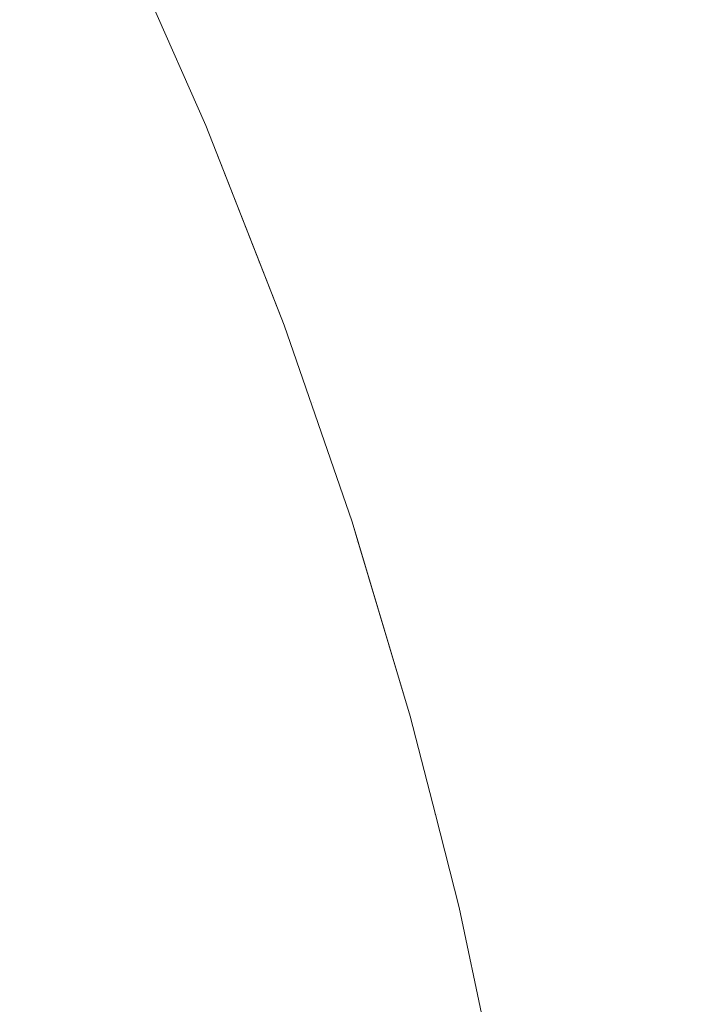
# Model space of a CAD drawing. Header units: centimetres. Extents: x -44.1 to 45.2, y 4.2 to 6.
# Tile 197 of 256: x -14.10959 to -14.10056, y 5.91262 to 5.9256. Entities that reach past the tile are written whole.
import ezdxf

# ---------------------------------------------------------------- set-up
doc = ezdxf.new("R2010")
doc.units = ezdxf.units.CM
doc.header["$LTSCALE"] = 2.54
doc.layers.add('Lucido design-1', color=7, linetype='Continuous')

# ---------------------------------------------------------------- blocks, each defined once
blk = doc.blocks.new('Gruppo-4-1')
at = {"color": 7, "linetype": 'Continuous', "lineweight": 9}
for points, invisible_edges in [([(-14.108321, 5.926887, -2312.82217), (-14.10714, 5.924209, -2312.82217), (-14.10714, 5.924209, -2313.02217), (-14.108006, 5.926173, -2313.02217)], 10), ([(-14.10715, 5.924285, -2312.820561), (-14.10714, 5.924209, -2312.82217), (-14.108321, 5.926887, -2312.82217), (-14.107974, 5.926178, -2312.820553)], 13), ([(-14.10735, 5.924259, -2313.026855), (-14.107488, 5.924238, -2313.028414), (-14.10831, 5.926127, -2313.028414), (-14.108172, 5.926149, -2313.026855)], 15), ([(-14.108172, 5.926149, -2313.026855), (-14.108074, 5.926165, -2313.025294), (-14.107251, 5.924273, -2313.025294), (-14.10735, 5.924259, -2313.026855)], 15), ([(-14.107191, 5.924282, -2313.023732), (-14.107251, 5.924273, -2313.025294), (-14.108074, 5.926165, -2313.025294), (-14.108015, 5.926174, -2313.023732)], 15), ([(-14.108015, 5.926174, -2313.023732), (-14.108006, 5.926173, -2313.02217), (-14.10714, 5.924209, -2313.02217), (-14.107191, 5.924282, -2313.023732)], 13), ([(-14.107974, 5.926178, -2312.820553), (-14.10791, 5.926178, -2312.818938), (-14.107087, 5.924285, -2312.818953), (-14.10715, 5.924285, -2312.820561)], 15), ([(-14.106982, 5.924285, -2312.817346), (-14.107087, 5.924285, -2312.818953), (-14.10791, 5.926178, -2312.818938), (-14.107805, 5.926178, -2312.817323)], 15), ([(-14.107805, 5.926178, -2312.817323), (-14.107657, 5.926178, -2312.81571), (-14.106835, 5.924285, -2312.815741), (-14.106982, 5.924285, -2312.817346)], 15), ([(-14.106645, 5.924285, -2312.814138), (-14.106835, 5.924285, -2312.815741), (-14.107657, 5.926178, -2312.81571), (-14.107467, 5.926178, -2312.814099)], 15), ([(-14.107467, 5.926178, -2312.814099), (-14.107235, 5.926178, -2312.812492), (-14.106415, 5.924285, -2312.812538), (-14.106645, 5.924285, -2312.814138)], 15), ([(-14.106142, 5.924285, -2312.810941), (-14.106415, 5.924285, -2312.812538), (-14.107235, 5.926178, -2312.812492), (-14.106961, 5.926178, -2312.810887)], 15), ([(-14.106961, 5.926178, -2312.810887), (-14.106646, 5.926178, -2312.809287), (-14.105829, 5.924285, -2312.809349), (-14.106142, 5.924285, -2312.810941)], 15), ([(-14.105474, 5.924285, -2312.807761), (-14.105829, 5.924285, -2312.809349), (-14.106646, 5.926178, -2312.809287), (-14.106289, 5.926178, -2312.807692)], 15), ([(-14.106289, 5.926178, -2312.807692), (-14.105892, 5.926178, -2312.806102), (-14.105078, 5.924285, -2312.806178), (-14.105474, 5.924285, -2312.807761)], 15), ([(-14.104642, 5.924285, -2312.804601), (-14.105078, 5.924285, -2312.806178), (-14.105892, 5.926178, -2312.806102), (-14.105453, 5.926178, -2312.804518)], 15), ([(-14.105453, 5.926178, -2312.804518), (-14.104974, 5.926178, -2312.80294), (-14.104165, 5.924285, -2312.803031), (-14.104642, 5.924285, -2312.804601)], 15), ([(-14.103648, 5.924285, -2312.801467), (-14.104165, 5.924285, -2312.803031), (-14.104974, 5.926178, -2312.80294), (-14.104455, 5.926178, -2312.801369)], 15), ([(-14.104455, 5.926178, -2312.801369), (-14.103897, 5.926178, -2312.799805), (-14.103092, 5.924285, -2312.799911), (-14.103648, 5.924285, -2312.801467)], 15), ([(-14.102497, 5.924285, -2312.798363), (-14.103092, 5.924285, -2312.799911), (-14.103897, 5.926178, -2312.799805), (-14.103298, 5.926178, -2312.798249)], 15), ([(-14.103298, 5.926178, -2312.798249), (-14.102661, 5.926178, -2312.796702), (-14.101863, 5.924285, -2312.796823), (-14.102497, 5.924285, -2312.798363)], 15), ([(-14.10119, 5.924285, -2312.795292), (-14.101863, 5.924285, -2312.796823), (-14.102661, 5.926178, -2312.796702), (-14.101986, 5.926178, -2312.795164)], 15), ([(-14.101986, 5.926178, -2312.795164), (-14.101272, 5.926178, -2312.793635), (-14.10048, 5.924285, -2312.793771), (-14.10119, 5.924285, -2312.795292)], 15), ([(-14.099733, 5.924285, -2312.792259), (-14.10048, 5.924285, -2312.793771), (-14.101272, 5.926178, -2312.793635), (-14.100521, 5.926178, -2312.792117)], 15), ([(-14.108141, 5.924141, -2313.033075), (-14.108436, 5.924097, -2313.034621), (-14.109254, 5.925975, -2313.034621), (-14.108959, 5.926022, -2313.033075)], 15), ([(-14.108959, 5.926022, -2313.033075), (-14.108704, 5.926063, -2313.031524), (-14.107884, 5.924179, -2313.031524), (-14.108141, 5.924141, -2313.033075)], 15), ([(-14.107667, 5.924211, -2313.029971), (-14.107884, 5.924179, -2313.031524), (-14.108704, 5.926063, -2313.031524), (-14.108488, 5.926098, -2313.029971)], 15), ([(-14.108488, 5.926098, -2313.029971), (-14.10831, 5.926127, -2313.028414), (-14.107488, 5.924238, -2313.028414), (-14.107667, 5.924211, -2313.029971)], 15), ([(45.040209, 5.92428, -2312.325164), (45.040209, 5.925971, -2312.325577), (-43.924707, 5.925971, -2312.325577), (-43.924707, 5.92428, -2312.325164)], 10), ([(-14.108771, 5.924047, -2313.036163), (-14.109144, 5.923992, -2313.0377), (-14.109957, 5.925861, -2313.0377), (-14.109586, 5.925921, -2313.036163)], 15), ([(-14.109586, 5.925921, -2313.036163), (-14.109254, 5.925975, -2313.034621), (-14.108436, 5.924097, -2313.034621), (-14.108771, 5.924047, -2313.036163)], 15), ([(-14.109555, 5.92393, -2313.039231), (-14.110004, 5.923864, -2313.040757), (-14.110813, 5.925723, -2313.040757), (-14.110366, 5.925795, -2313.039231)], 15), ([(-14.110366, 5.925795, -2313.039231), (-14.109957, 5.925861, -2313.0377), (-14.109144, 5.923992, -2313.0377), (-14.109555, 5.92393, -2313.039231)], 15), ([(-43.924707, 5.92428, -2312.325164), (-43.924707, 5.921733, -2312.32454), (45.040209, 5.921733, -2312.32454), (45.040209, 5.92428, -2312.325164)], 10), ([(-14.106918, 5.922344, -2313.029971), (-14.107137, 5.922314, -2313.031524), (-14.107884, 5.924179, -2313.031524), (-14.107667, 5.924211, -2313.029971)], 15), ([(-14.107667, 5.924211, -2313.029971), (-14.107488, 5.924238, -2313.028414), (-14.106739, 5.922369, -2313.028414), (-14.106918, 5.922344, -2313.029971)], 15), ([(-14.1066, 5.922388, -2313.026855), (-14.106739, 5.922369, -2313.028414), (-14.107488, 5.924238, -2313.028414), (-14.10735, 5.924259, -2313.026855)], 15), ([(-14.10735, 5.924259, -2313.026855), (-14.107251, 5.924273, -2313.025294), (-14.1065, 5.922401, -2313.025294), (-14.1066, 5.922388, -2313.026855)], 15), ([(-14.106441, 5.922409, -2313.023732), (-14.1065, 5.922401, -2313.025294), (-14.107251, 5.924273, -2313.025294), (-14.107191, 5.924282, -2313.023732)], 15), ([(-14.107191, 5.924282, -2313.023732), (-14.10714, 5.924209, -2313.02217), (-14.106432, 5.922407, -2313.02217), (-14.106441, 5.922409, -2313.023732)], 13), ([(-14.10715, 5.924285, -2312.820561), (-14.107087, 5.924285, -2312.818953), (-14.106337, 5.922412, -2312.818967), (-14.1064, 5.922412, -2312.820568)], 15), ([(-14.1064, 5.922412, -2312.820568), (-14.106106, 5.921575, -2312.82217), (-14.10714, 5.924209, -2312.82217), (-14.10715, 5.924285, -2312.820561)], 13), ([(-14.10714, 5.924209, -2312.82217), (-14.106106, 5.921575, -2312.82217), (-14.106106, 5.921575, -2313.02217), (-14.106432, 5.922407, -2313.02217)], 10), ([(-14.106432, 5.922407, -2313.02217), (-14.10714, 5.924209, -2313.02217), (-14.10714, 5.924209, -2312.82217)], 10), ([(-14.106232, 5.922412, -2312.817367), (-14.106337, 5.922412, -2312.818967), (-14.107087, 5.924285, -2312.818953), (-14.106982, 5.924285, -2312.817346)], 15), ([(-14.106982, 5.924285, -2312.817346), (-14.106835, 5.924285, -2312.815741), (-14.106085, 5.922412, -2312.815769), (-14.106232, 5.922412, -2312.817367)], 15), ([(-14.105897, 5.922412, -2312.814173), (-14.106085, 5.922412, -2312.815769), (-14.106835, 5.924285, -2312.815741), (-14.106645, 5.924285, -2312.814138)], 15), ([(-14.106645, 5.924285, -2312.814138), (-14.106415, 5.924285, -2312.812538), (-14.105667, 5.922412, -2312.812579), (-14.105897, 5.922412, -2312.814173)], 15), ([(-14.105396, 5.922412, -2312.81099), (-14.105667, 5.922412, -2312.812579), (-14.106415, 5.924285, -2312.812538), (-14.106142, 5.924285, -2312.810941)], 15), ([(-14.106142, 5.924285, -2312.810941), (-14.105829, 5.924285, -2312.809349), (-14.105084, 5.922412, -2312.809404), (-14.105396, 5.922412, -2312.81099)], 15), ([(-14.104731, 5.922412, -2312.807824), (-14.105084, 5.922412, -2312.809404), (-14.105829, 5.924285, -2312.809349), (-14.105474, 5.924285, -2312.807761)], 15), ([(-14.105474, 5.924285, -2312.807761), (-14.105078, 5.924285, -2312.806178), (-14.104337, 5.922412, -2312.806248), (-14.104731, 5.922412, -2312.807824)], 15), ([(-14.103902, 5.922412, -2312.804678), (-14.104337, 5.922412, -2312.806248), (-14.105078, 5.924285, -2312.806178), (-14.104642, 5.924285, -2312.804601)], 15), ([(-14.104642, 5.924285, -2312.804601), (-14.104165, 5.924285, -2312.803031), (-14.103428, 5.922412, -2312.803114), (-14.103902, 5.922412, -2312.804678)], 15), ([(-14.102913, 5.922412, -2312.801557), (-14.103428, 5.922412, -2312.803114), (-14.104165, 5.924285, -2312.803031), (-14.103648, 5.924285, -2312.801467)], 15), ([(-14.103648, 5.924285, -2312.801467), (-14.103092, 5.924285, -2312.799911), (-14.102359, 5.922412, -2312.800008), (-14.102913, 5.922412, -2312.801557)], 15), ([(-14.101767, 5.922412, -2312.798467), (-14.102359, 5.922412, -2312.800008), (-14.103092, 5.924285, -2312.799911), (-14.102497, 5.924285, -2312.798363)], 15), ([(-14.102497, 5.924285, -2312.798363), (-14.101863, 5.924285, -2312.796823), (-14.101135, 5.922412, -2312.796933), (-14.101767, 5.922412, -2312.798467)], 15), ([(-14.100466, 5.922412, -2312.795409), (-14.101135, 5.922412, -2312.796933), (-14.101863, 5.924285, -2312.796823), (-14.10119, 5.924285, -2312.795292)], 15), ([(-14.10119, 5.924285, -2312.795292), (-14.10048, 5.924285, -2312.793771), (-14.099759, 5.922412, -2312.793894), (-14.100466, 5.922412, -2312.795409)], 15), ([(-14.108771, 5.924047, -2313.036163), (-14.108436, 5.924097, -2313.034621), (-14.107692, 5.922238, -2313.034621), (-14.108027, 5.922192, -2313.036163)], 15), ([(-14.107395, 5.922279, -2313.033075), (-14.107692, 5.922238, -2313.034621), (-14.108436, 5.924097, -2313.034621), (-14.108141, 5.924141, -2313.033075)], 15), ([(-14.108141, 5.924141, -2313.033075), (-14.107884, 5.924179, -2313.031524), (-14.107137, 5.922314, -2313.031524), (-14.107395, 5.922279, -2313.033075)], 15), ([(-14.108815, 5.922085, -2313.039231), (-14.109266, 5.922023, -2313.040757), (-14.110004, 5.923864, -2313.040757), (-14.109555, 5.92393, -2313.039231)], 15), ([(-14.109555, 5.92393, -2313.039231), (-14.109144, 5.923992, -2313.0377), (-14.108402, 5.922141, -2313.0377), (-14.108815, 5.922085, -2313.039231)], 15), ([(-14.108027, 5.922192, -2313.036163), (-14.108402, 5.922141, -2313.0377), (-14.109144, 5.923992, -2313.0377), (-14.108771, 5.924047, -2313.036163)], 15), ([(-14.110491, 5.923791, -2313.042275), (-14.110004, 5.923864, -2313.040757), (-14.109266, 5.922023, -2313.040757), (-14.109755, 5.921956, -2313.042275)], 15), ([(-14.105921, 5.920537, -2313.026855), (-14.106061, 5.920519, -2313.028414), (-14.106739, 5.922369, -2313.028414), (-14.1066, 5.922388, -2313.026855)], 15), ([(-14.1066, 5.922388, -2313.026855), (-14.1065, 5.922401, -2313.025294), (-14.105821, 5.920549, -2313.025294), (-14.105921, 5.920537, -2313.026855)], 15), ([(-14.105761, 5.920557, -2313.023732), (-14.105821, 5.920549, -2313.025294), (-14.1065, 5.922401, -2313.025294), (-14.106441, 5.922409, -2313.023732)], 15), ([(-14.106441, 5.922409, -2313.023732), (-14.106432, 5.922407, -2313.02217), (-14.106106, 5.921575, -2313.02217)], 9), ([(-14.106106, 5.921575, -2313.02217), (-14.105761, 5.920557, -2313.023732), (-14.106441, 5.922409, -2313.023732)], 11), ([(-14.1064, 5.922412, -2312.820568), (-14.106337, 5.922412, -2312.818967), (-14.105657, 5.920559, -2312.81898), (-14.10572, 5.920559, -2312.820574)], 15), ([(-14.10572, 5.920559, -2312.820574), (-14.106106, 5.921575, -2312.82217), (-14.1064, 5.922412, -2312.820568)], 11), ([(-14.105553, 5.920559, -2312.817386), (-14.105657, 5.920559, -2312.81898), (-14.106337, 5.922412, -2312.818967), (-14.106232, 5.922412, -2312.817367)], 15), ([(-14.106232, 5.922412, -2312.817367), (-14.106085, 5.922412, -2312.815769), (-14.105407, 5.920559, -2312.815794), (-14.105553, 5.920559, -2312.817386)], 15), ([(-14.105219, 5.920559, -2312.814204), (-14.105407, 5.920559, -2312.815794), (-14.106085, 5.922412, -2312.815769), (-14.105897, 5.922412, -2312.814173)], 15), ([(-14.105897, 5.922412, -2312.814173), (-14.105667, 5.922412, -2312.812579), (-14.10499, 5.920559, -2312.812617), (-14.105219, 5.920559, -2312.814204)], 15), ([(-14.10472, 5.920559, -2312.811034), (-14.10499, 5.920559, -2312.812617), (-14.105667, 5.922412, -2312.812579), (-14.105396, 5.922412, -2312.81099)], 15), ([(-14.105396, 5.922412, -2312.81099), (-14.105084, 5.922412, -2312.809404), (-14.104409, 5.920559, -2312.809455), (-14.10472, 5.920559, -2312.811034)], 15), ([(-14.104057, 5.920559, -2312.80788), (-14.104409, 5.920559, -2312.809455), (-14.105084, 5.922412, -2312.809404), (-14.104731, 5.922412, -2312.807824)], 15), ([(-14.104731, 5.922412, -2312.807824), (-14.104337, 5.922412, -2312.806248), (-14.103665, 5.920559, -2312.806311), (-14.104057, 5.920559, -2312.80788)], 15), ([(-14.103232, 5.920559, -2312.804747), (-14.103665, 5.920559, -2312.806311), (-14.104337, 5.922412, -2312.806248), (-14.103902, 5.922412, -2312.804678)], 15), ([(-14.103902, 5.922412, -2312.804678), (-14.103428, 5.922412, -2312.803114), (-14.102759, 5.920559, -2312.80319), (-14.103232, 5.920559, -2312.804747)], 15), ([(-14.102247, 5.920559, -2312.801639), (-14.102759, 5.920559, -2312.80319), (-14.103428, 5.922412, -2312.803114), (-14.102913, 5.922412, -2312.801557)], 15), ([(-14.102913, 5.922412, -2312.801557), (-14.102359, 5.922412, -2312.800008), (-14.101696, 5.920559, -2312.800096), (-14.102247, 5.920559, -2312.801639)], 15), ([(-14.101105, 5.920559, -2312.79856), (-14.101696, 5.920559, -2312.800096), (-14.102359, 5.922412, -2312.800008), (-14.101767, 5.922412, -2312.798467)], 15), ([(-14.101767, 5.922412, -2312.798467), (-14.101135, 5.922412, -2312.796933), (-14.100476, 5.920559, -2312.797033), (-14.101105, 5.920559, -2312.79856)], 15), ([(-14.099809, 5.920559, -2312.795515), (-14.100476, 5.920559, -2312.797033), (-14.101135, 5.922412, -2312.796933), (-14.100466, 5.922412, -2312.795409)], 15), ([(-14.106719, 5.920437, -2313.033075), (-14.107017, 5.9204, -2313.034621), (-14.107692, 5.922238, -2313.034621), (-14.107395, 5.922279, -2313.033075)], 15), ([(-14.107395, 5.922279, -2313.033075), (-14.107137, 5.922314, -2313.031524), (-14.10646, 5.92047, -2313.031524), (-14.106719, 5.920437, -2313.033075)], 15), ([(-14.10624, 5.920497, -2313.029971), (-14.10646, 5.92047, -2313.031524), (-14.107137, 5.922314, -2313.031524), (-14.106918, 5.922344, -2313.029971)], 15), ([(-14.106918, 5.922344, -2313.029971), (-14.106739, 5.922369, -2313.028414), (-14.106061, 5.920519, -2313.028414), (-14.10624, 5.920497, -2313.029971)], 15), ([(-14.108815, 5.922085, -2313.039231), (-14.108402, 5.922141, -2313.0377), (-14.10773, 5.920311, -2313.0377), (-14.108145, 5.920259, -2313.039231)], 15), ([(-14.107354, 5.920358, -2313.036163), (-14.10773, 5.920311, -2313.0377), (-14.108402, 5.922141, -2313.0377), (-14.108027, 5.922192, -2313.036163)], 15), ([(-14.108027, 5.922192, -2313.036163), (-14.107692, 5.922238, -2313.034621), (-14.107017, 5.9204, -2313.034621), (-14.107354, 5.920358, -2313.036163)], 15), ([(-14.109755, 5.921956, -2313.042275), (-14.109266, 5.922023, -2313.040757), (-14.108598, 5.920203, -2313.040757), (-14.109089, 5.920141, -2313.042275)], 15), ([(-14.108145, 5.920259, -2313.039231), (-14.108598, 5.920203, -2313.040757), (-14.109266, 5.922023, -2313.040757), (-14.108815, 5.922085, -2313.039231)], 15), ([(-14.109089, 5.920141, -2313.042275), (-14.109618, 5.920075, -2313.043786), (-14.110282, 5.921884, -2313.043786), (-14.109755, 5.921956, -2313.042275)], 15), ([(45.040209, 5.920556, -2312.324306), (45.040209, 5.921733, -2312.32454), (-43.924707, 5.921733, -2312.32454), (-43.924707, 5.920556, -2312.324306)], 10), ([(-14.106106, 5.921575, -2313.02217), (-14.106106, 5.921575, -2312.82217), (-14.10521, 5.918981, -2312.82217), (-14.10521, 5.918981, -2313.02217)], 5), ([(-14.10521, 5.918981, -2312.82217), (-14.106106, 5.921575, -2312.82217), (-14.10572, 5.920559, -2312.820574)], 10), ([(-14.105761, 5.920557, -2313.023732), (-14.106106, 5.921575, -2313.02217), (-14.10521, 5.918981, -2313.02217)], 9), ([(-43.924707, 5.920556, -2312.324306), (-43.924707, 5.917453, -2312.323689), (45.040209, 5.917453, -2312.323689), (45.040209, 5.920556, -2312.324306)], 10), ([(-14.105149, 5.918725, -2313.023732), (-14.105209, 5.918718, -2313.025294), (-14.105821, 5.920549, -2313.025294), (-14.105761, 5.920557, -2313.023732)], 15), ([(-14.10521, 5.918981, -2313.02217), (-14.105149, 5.918725, -2313.023732), (-14.105761, 5.920557, -2313.023732)], 11), ([(-14.10572, 5.920559, -2312.820574), (-14.105657, 5.920559, -2312.81898), (-14.105045, 5.918727, -2312.818991), (-14.105108, 5.918727, -2312.82058)], 15), ([(-14.10572, 5.920559, -2312.820574), (-14.105108, 5.918727, -2312.82058), (-14.10521, 5.918981, -2312.82217)], 11), ([(-14.104941, 5.918727, -2312.817403), (-14.105045, 5.918727, -2312.818991), (-14.105657, 5.920559, -2312.81898), (-14.105553, 5.920559, -2312.817386)], 15), ([(-14.105553, 5.920559, -2312.817386), (-14.105407, 5.920559, -2312.815794), (-14.104796, 5.918727, -2312.815817), (-14.104941, 5.918727, -2312.817403)], 15), ([(-14.104609, 5.918727, -2312.814233), (-14.104796, 5.918727, -2312.815817), (-14.105407, 5.920559, -2312.815794), (-14.105219, 5.920559, -2312.814204)], 15), ([(-14.105219, 5.920559, -2312.814204), (-14.10499, 5.920559, -2312.812617), (-14.104381, 5.918727, -2312.812652), (-14.104609, 5.918727, -2312.814233)], 15), ([(-14.104112, 5.918727, -2312.811074), (-14.104381, 5.918727, -2312.812652), (-14.10499, 5.920559, -2312.812617), (-14.10472, 5.920559, -2312.811034)], 15), ([(-14.10472, 5.920559, -2312.811034), (-14.104409, 5.920559, -2312.809455), (-14.103802, 5.918727, -2312.8095), (-14.104112, 5.918727, -2312.811074)], 15), ([(-14.103451, 5.918727, -2312.807931), (-14.103802, 5.918727, -2312.8095), (-14.104409, 5.920559, -2312.809455), (-14.104057, 5.920559, -2312.80788)], 15), ([(-14.104057, 5.920559, -2312.80788), (-14.103665, 5.920559, -2312.806311), (-14.10306, 5.918727, -2312.806368), (-14.103451, 5.918727, -2312.807931)], 15), ([(-14.102629, 5.918727, -2312.804809), (-14.10306, 5.918727, -2312.806368), (-14.103665, 5.920559, -2312.806311), (-14.103232, 5.920559, -2312.804747)], 15), ([(-14.103232, 5.920559, -2312.804747), (-14.102759, 5.920559, -2312.80319), (-14.102158, 5.918727, -2312.803258), (-14.102629, 5.918727, -2312.804809)], 15), ([(-14.101648, 5.918727, -2312.801713), (-14.102158, 5.918727, -2312.803258), (-14.102759, 5.920559, -2312.80319), (-14.102247, 5.920559, -2312.801639)], 15), ([(-14.102247, 5.920559, -2312.801639), (-14.101696, 5.920559, -2312.800096), (-14.101098, 5.918727, -2312.800175), (-14.101648, 5.918727, -2312.801713)], 15), ([(-14.10051, 5.918727, -2312.798645), (-14.101098, 5.918727, -2312.800175), (-14.101696, 5.920559, -2312.800096), (-14.101105, 5.920559, -2312.79856)], 15), ([(-14.101105, 5.920559, -2312.79856), (-14.100476, 5.920559, -2312.797033), (-14.099883, 5.918727, -2312.797123), (-14.10051, 5.918727, -2312.798645)], 15), ([(-14.10611, 5.918616, -2313.033075), (-14.10641, 5.918582, -2313.034621), (-14.107017, 5.9204, -2313.034621), (-14.106719, 5.920437, -2313.033075)], 15), ([(-14.106719, 5.920437, -2313.033075), (-14.10646, 5.92047, -2313.031524), (-14.10585, 5.918646, -2313.031524), (-14.10611, 5.918616, -2313.033075)], 15), ([(-14.10563, 5.918671, -2313.029971), (-14.10585, 5.918646, -2313.031524), (-14.10646, 5.92047, -2313.031524), (-14.10624, 5.920497, -2313.029971)], 15), ([(-14.10624, 5.920497, -2313.029971), (-14.106061, 5.920519, -2313.028414), (-14.10545, 5.918691, -2313.028414), (-14.10563, 5.918671, -2313.029971)], 15), ([(-14.105309, 5.918707, -2313.026855), (-14.10545, 5.918691, -2313.028414), (-14.106061, 5.920519, -2313.028414), (-14.105921, 5.920537, -2313.026855)], 15), ([(-14.105921, 5.920537, -2313.026855), (-14.105821, 5.920549, -2313.025294), (-14.105209, 5.918718, -2313.025294), (-14.105309, 5.918707, -2313.026855)], 15), ([(-14.108145, 5.920259, -2313.039231), (-14.10773, 5.920311, -2313.0377), (-14.107126, 5.918501, -2313.0377), (-14.107542, 5.918454, -2313.039231)], 15), ([(-14.106748, 5.918544, -2313.036163), (-14.107126, 5.918501, -2313.0377), (-14.10773, 5.920311, -2313.0377), (-14.107354, 5.920358, -2313.036163)], 15), ([(-14.107354, 5.920358, -2313.036163), (-14.107017, 5.9204, -2313.034621), (-14.10641, 5.918582, -2313.034621), (-14.106748, 5.918544, -2313.036163)], 15), ([(-14.109089, 5.920141, -2313.042275), (-14.108598, 5.920203, -2313.040757), (-14.107997, 5.918403, -2313.040757), (-14.10849, 5.918347, -2313.042275)], 15), ([(-14.107542, 5.918454, -2313.039231), (-14.107997, 5.918403, -2313.040757), (-14.108598, 5.920203, -2313.040757), (-14.108145, 5.920259, -2313.039231)], 15), ([(-14.110184, 5.920005, -2313.04529), (-14.109618, 5.920075, -2313.043786), (-14.10902, 5.918287, -2313.043786), (-14.109588, 5.918222, -2313.04529)], 15), ([(-14.10849, 5.918347, -2313.042275), (-14.10902, 5.918287, -2313.043786), (-14.109618, 5.920075, -2313.043786), (-14.109089, 5.920141, -2313.042275)], 15), ([(-14.109588, 5.918222, -2313.04529), (-14.110193, 5.918154, -2313.046785), (-14.110787, 5.919929, -2313.046785), (-14.110184, 5.920005, -2313.04529)], 15), ([(-14.10521, 5.918981, -2312.82217), (-14.104443, 5.916422, -2312.82217), (-14.104443, 5.916422, -2313.02217), (-14.105133, 5.918726, -2313.02217)], 10), ([(-14.105133, 5.918726, -2313.02217), (-14.10521, 5.918981, -2313.02217), (-14.10521, 5.918981, -2312.82217)], 10), ([(-14.104561, 5.916917, -2312.820585), (-14.104443, 5.916422, -2312.82217), (-14.10521, 5.918981, -2312.82217), (-14.105108, 5.918727, -2312.82058)], 13), ([(-14.10521, 5.918981, -2313.02217), (-14.105133, 5.918726, -2313.02217), (-14.105149, 5.918725, -2313.023732)], 10), ([(-14.105567, 5.916817, -2313.033075), (-14.105867, 5.916786, -2313.034621), (-14.10641, 5.918582, -2313.034621), (-14.10611, 5.918616, -2313.033075)], 15), ([(-14.10611, 5.918616, -2313.033075), (-14.10585, 5.918646, -2313.031524), (-14.105306, 5.916843, -2313.031524), (-14.105567, 5.916817, -2313.033075)], 15), ([(-14.105085, 5.916866, -2313.029971), (-14.105306, 5.916843, -2313.031524), (-14.10585, 5.918646, -2313.031524), (-14.10563, 5.918671, -2313.029971)], 15), ([(-14.10563, 5.918671, -2313.029971), (-14.10545, 5.918691, -2313.028414), (-14.104904, 5.916884, -2313.028414), (-14.105085, 5.916866, -2313.029971)], 15), ([(-14.104763, 5.916898, -2313.026855), (-14.104904, 5.916884, -2313.028414), (-14.10545, 5.918691, -2313.028414), (-14.105309, 5.918707, -2313.026855)], 15), ([(-14.105309, 5.918707, -2313.026855), (-14.105209, 5.918718, -2313.025294), (-14.104663, 5.916909, -2313.025294), (-14.104763, 5.916898, -2313.026855)], 15), ([(-14.104602, 5.916915, -2313.023732), (-14.104663, 5.916909, -2313.025294), (-14.105209, 5.918718, -2313.025294), (-14.105149, 5.918725, -2313.023732)], 15), ([(-14.105149, 5.918725, -2313.023732), (-14.105133, 5.918726, -2313.02217), (-14.104443, 5.916422, -2313.02217), (-14.104602, 5.916915, -2313.023732)], 13), ([(-14.105108, 5.918727, -2312.82058), (-14.105045, 5.918727, -2312.818991), (-14.104499, 5.916917, -2312.819001), (-14.104561, 5.916917, -2312.820585)], 15), ([(-14.104395, 5.916917, -2312.817418), (-14.104499, 5.916917, -2312.819001), (-14.105045, 5.918727, -2312.818991), (-14.104941, 5.918727, -2312.817403)], 15), ([(-14.104941, 5.918727, -2312.817403), (-14.104796, 5.918727, -2312.815817), (-14.10425, 5.916917, -2312.815837), (-14.104395, 5.916917, -2312.817418)], 15), ([(-14.104064, 5.916917, -2312.814258), (-14.10425, 5.916917, -2312.815837), (-14.104796, 5.918727, -2312.815817), (-14.104609, 5.918727, -2312.814233)], 15), ([(-14.104609, 5.918727, -2312.814233), (-14.104381, 5.918727, -2312.812652), (-14.103837, 5.916917, -2312.812682), (-14.104064, 5.916917, -2312.814258)], 15), ([(-14.103569, 5.916917, -2312.81111), (-14.103837, 5.916917, -2312.812682), (-14.104381, 5.918727, -2312.812652), (-14.104112, 5.918727, -2312.811074)], 15), ([(-14.104112, 5.918727, -2312.811074), (-14.103802, 5.918727, -2312.8095), (-14.10326, 5.916917, -2312.809541), (-14.103569, 5.916917, -2312.81111)], 15), ([(-14.10291, 5.916917, -2312.807977), (-14.10326, 5.916917, -2312.809541), (-14.103802, 5.918727, -2312.8095), (-14.103451, 5.918727, -2312.807931)], 15), ([(-14.103451, 5.918727, -2312.807931), (-14.10306, 5.918727, -2312.806368), (-14.10252, 5.916917, -2312.806418), (-14.10291, 5.916917, -2312.807977)], 15), ([(-14.10209, 5.916917, -2312.804865), (-14.10252, 5.916917, -2312.806418), (-14.10306, 5.918727, -2312.806368), (-14.102629, 5.918727, -2312.804809)], 15), ([(-14.102629, 5.918727, -2312.804809), (-14.102158, 5.918727, -2312.803258), (-14.101621, 5.916917, -2312.803318), (-14.10209, 5.916917, -2312.804865)], 15), ([(-14.101112, 5.916917, -2312.801778), (-14.101621, 5.916917, -2312.803318), (-14.102158, 5.918727, -2312.803258), (-14.101648, 5.918727, -2312.801713)], 15), ([(-14.101648, 5.918727, -2312.801713), (-14.101098, 5.918727, -2312.800175), (-14.100564, 5.916917, -2312.800245), (-14.101112, 5.916917, -2312.801778)], 15), ([(-14.099978, 5.916917, -2312.79872), (-14.100564, 5.916917, -2312.800245), (-14.101098, 5.918727, -2312.800175), (-14.10051, 5.918727, -2312.798645)], 15), ([(-14.107542, 5.918454, -2313.039231), (-14.107126, 5.918501, -2313.0377), (-14.106586, 5.916713, -2313.0377), (-14.107004, 5.91667, -2313.039231)], 15), ([(-14.106207, 5.916751, -2313.036163), (-14.106586, 5.916713, -2313.0377), (-14.107126, 5.918501, -2313.0377), (-14.106748, 5.918544, -2313.036163)], 15), ([(-14.106748, 5.918544, -2313.036163), (-14.10641, 5.918582, -2313.034621), (-14.105867, 5.916786, -2313.034621), (-14.106207, 5.916751, -2313.036163)], 15), ([(-14.107954, 5.916573, -2313.042275), (-14.108487, 5.916519, -2313.043786), (-14.10902, 5.918287, -2313.043786), (-14.10849, 5.918347, -2313.042275)], 15), ([(-14.10849, 5.918347, -2313.042275), (-14.107997, 5.918403, -2313.040757), (-14.10746, 5.916624, -2313.040757), (-14.107954, 5.916573, -2313.042275)], 15), ([(-14.107004, 5.91667, -2313.039231), (-14.10746, 5.916624, -2313.040757), (-14.107997, 5.918403, -2313.040757), (-14.107542, 5.918454, -2313.039231)], 15), ([(-14.109057, 5.916461, -2313.04529), (-14.109664, 5.916399, -2313.046785), (-14.110193, 5.918154, -2313.046785), (-14.109588, 5.918222, -2313.04529)], 15), ([(-14.109588, 5.918222, -2313.04529), (-14.10902, 5.918287, -2313.043786), (-14.108487, 5.916519, -2313.043786), (-14.109057, 5.916461, -2313.04529)], 15), ([(45.040209, 5.913362, -2312.32306), (45.040209, 5.917453, -2312.323689), (-43.924707, 5.917453, -2312.323689), (-43.924707, 5.913362, -2312.32306)], 10), ([(-14.105086, 5.915039, -2313.033075), (-14.105387, 5.915012, -2313.034621), (-14.105867, 5.916786, -2313.034621), (-14.105567, 5.916817, -2313.033075)], 15), ([(-14.105567, 5.916817, -2313.033075), (-14.105306, 5.916843, -2313.031524), (-14.104825, 5.915063, -2313.031524), (-14.105086, 5.915039, -2313.033075)], 15), ([(-14.104603, 5.915083, -2313.029971), (-14.104825, 5.915063, -2313.031524), (-14.105306, 5.916843, -2313.031524), (-14.105085, 5.916866, -2313.029971)], 15), ([(-14.105085, 5.916866, -2313.029971), (-14.104904, 5.916884, -2313.028414), (-14.104422, 5.915099, -2313.028414), (-14.104603, 5.915083, -2313.029971)], 15), ([(-14.10428, 5.915112, -2313.026855), (-14.104422, 5.915099, -2313.028414), (-14.104904, 5.916884, -2313.028414), (-14.104763, 5.916898, -2313.026855)], 15), ([(-14.104763, 5.916898, -2313.026855), (-14.104663, 5.916909, -2313.025294), (-14.104179, 5.915121, -2313.025294), (-14.10428, 5.915112, -2313.026855)], 15), ([(-14.104119, 5.915127, -2313.023732), (-14.104179, 5.915121, -2313.025294), (-14.104663, 5.916909, -2313.025294), (-14.104602, 5.916915, -2313.023732)], 15), ([(-14.104119, 5.915127, -2313.023732), (-14.104602, 5.916915, -2313.023732), (-14.104443, 5.916422, -2313.02217)], 11), ([(-14.104561, 5.916917, -2312.820585), (-14.104499, 5.916917, -2312.819001), (-14.104016, 5.915129, -2312.81901), (-14.104078, 5.915129, -2312.82059)], 15), ([(-14.104443, 5.916422, -2312.82217), (-14.104561, 5.916917, -2312.820585), (-14.104078, 5.915129, -2312.82059)], 11), ([(-14.103912, 5.915129, -2312.817432), (-14.104016, 5.915129, -2312.81901), (-14.104499, 5.916917, -2312.819001), (-14.104395, 5.916917, -2312.817418)], 15), ([(-14.104395, 5.916917, -2312.817418), (-14.10425, 5.916917, -2312.815837), (-14.103768, 5.915129, -2312.815855), (-14.103912, 5.915129, -2312.817432)], 15), ([(-14.103582, 5.915129, -2312.814281), (-14.103768, 5.915129, -2312.815855), (-14.10425, 5.916917, -2312.815837), (-14.104064, 5.916917, -2312.814258)], 15), ([(-14.104064, 5.916917, -2312.814258), (-14.103837, 5.916917, -2312.812682), (-14.103355, 5.915129, -2312.812709), (-14.103582, 5.915129, -2312.814281)], 15), ([(-14.103088, 5.915129, -2312.811141), (-14.103355, 5.915129, -2312.812709), (-14.103837, 5.916917, -2312.812682), (-14.103569, 5.916917, -2312.81111)], 15), ([(-14.103569, 5.916917, -2312.81111), (-14.10326, 5.916917, -2312.809541), (-14.10278, 5.915129, -2312.809577), (-14.103088, 5.915129, -2312.811141)], 15), ([(-14.102431, 5.915129, -2312.808017), (-14.10278, 5.915129, -2312.809577), (-14.10326, 5.916917, -2312.809541), (-14.10291, 5.916917, -2312.807977)], 15), ([(-14.10291, 5.916917, -2312.807977), (-14.10252, 5.916917, -2312.806418), (-14.102043, 5.915129, -2312.806463), (-14.102431, 5.915129, -2312.808017)], 15), ([(-14.101614, 5.915129, -2312.804914), (-14.102043, 5.915129, -2312.806463), (-14.10252, 5.916917, -2312.806418), (-14.10209, 5.916917, -2312.804865)], 15), ([(-14.10209, 5.916917, -2312.804865), (-14.101621, 5.916917, -2312.803318), (-14.101146, 5.915129, -2312.803372), (-14.101614, 5.915129, -2312.804914)], 15), ([(-14.100638, 5.915129, -2312.801836), (-14.101146, 5.915129, -2312.803372), (-14.101621, 5.916917, -2312.803318), (-14.101112, 5.916917, -2312.801778)], 15), ([(-14.101112, 5.916917, -2312.801778), (-14.100564, 5.916917, -2312.800245), (-14.100092, 5.915129, -2312.800308), (-14.100638, 5.915129, -2312.801836)], 15), ([(-14.106527, 5.914908, -2313.039231), (-14.106985, 5.914867, -2313.040757), (-14.10746, 5.916624, -2313.040757), (-14.107004, 5.91667, -2313.039231)], 15), ([(-14.107004, 5.91667, -2313.039231), (-14.106586, 5.916713, -2313.0377), (-14.106108, 5.914946, -2313.0377), (-14.106527, 5.914908, -2313.039231)], 15), ([(-14.105728, 5.914981, -2313.036163), (-14.106108, 5.914946, -2313.0377), (-14.106586, 5.916713, -2313.0377), (-14.106207, 5.916751, -2313.036163)], 15), ([(-14.106207, 5.916751, -2313.036163), (-14.105867, 5.916786, -2313.034621), (-14.105387, 5.915012, -2313.034621), (-14.105728, 5.914981, -2313.036163)], 15), ([(-14.107481, 5.914822, -2313.042275), (-14.108015, 5.914773, -2313.043786), (-14.108487, 5.916519, -2313.043786), (-14.107954, 5.916573, -2313.042275)], 15), ([(-14.107954, 5.916573, -2313.042275), (-14.10746, 5.916624, -2313.040757), (-14.106985, 5.914867, -2313.040757), (-14.107481, 5.914822, -2313.042275)], 15), ([(-14.110307, 5.916334, -2313.048272), (-14.109664, 5.916399, -2313.046785), (-14.109195, 5.914666, -2313.046785), (-14.109841, 5.914607, -2313.048272)], 15), ([(-14.108586, 5.914721, -2313.04529), (-14.109195, 5.914666, -2313.046785), (-14.109664, 5.916399, -2313.046785), (-14.109057, 5.916461, -2313.04529)], 15), ([(-14.109057, 5.916461, -2313.04529), (-14.108487, 5.916519, -2313.043786), (-14.108015, 5.914773, -2313.043786), (-14.108586, 5.914721, -2313.04529)], 15), ([(-14.104111, 5.915125, -2313.02217), (-14.104443, 5.916422, -2313.02217), (-14.104443, 5.916422, -2312.82217), (-14.104111, 5.915125, -2312.82217)], 10), ([(-14.104078, 5.915129, -2312.82059), (-14.104111, 5.915125, -2312.82217), (-14.104443, 5.916422, -2312.82217)], 9), ([(-14.104443, 5.916422, -2313.02217), (-14.104111, 5.915125, -2313.02217), (-14.104119, 5.915127, -2313.023732)], 10), ([(-14.103858, 5.913348, -2313.026855), (-14.103999, 5.913337, -2313.028414), (-14.104422, 5.915099, -2313.028414), (-14.10428, 5.915112, -2313.026855)], 15), ([(-14.10428, 5.915112, -2313.026855), (-14.104179, 5.915121, -2313.025294), (-14.103756, 5.913357, -2313.025294), (-14.103858, 5.913348, -2313.026855)], 15), ([(-14.103696, 5.913361, -2313.023732), (-14.103756, 5.913357, -2313.025294), (-14.104179, 5.915121, -2313.025294), (-14.104119, 5.915127, -2313.023732)], 15), ([(-14.104119, 5.915127, -2313.023732), (-14.104111, 5.915125, -2313.02217), (-14.103797, 5.913895, -2313.02217)], 9), ([(-14.103797, 5.913895, -2313.02217), (-14.103696, 5.913361, -2313.023732), (-14.104119, 5.915127, -2313.023732)], 11), ([(-14.103797, 5.913895, -2312.82217), (-14.104111, 5.915125, -2312.82217), (-14.104078, 5.915129, -2312.82059)], 10), ([(-14.104111, 5.915125, -2312.82217), (-14.103797, 5.913895, -2312.82217), (-14.103797, 5.913895, -2313.02217), (-14.104111, 5.915125, -2313.02217)], 10), ([(-14.104078, 5.915129, -2312.82059), (-14.103655, 5.913363, -2312.820594), (-14.103797, 5.913895, -2312.82217)], 11), ([(-14.104078, 5.915129, -2312.82059), (-14.104016, 5.915129, -2312.81901), (-14.103593, 5.913363, -2312.819018), (-14.103655, 5.913363, -2312.820594)], 15), ([(-14.10349, 5.913363, -2312.817444), (-14.103593, 5.913363, -2312.819018), (-14.104016, 5.915129, -2312.81901), (-14.103912, 5.915129, -2312.817432)], 15), ([(-14.103912, 5.915129, -2312.817432), (-14.103768, 5.915129, -2312.815855), (-14.103346, 5.913363, -2312.815871), (-14.10349, 5.913363, -2312.817444)], 15), ([(-14.10316, 5.913363, -2312.8143), (-14.103346, 5.913363, -2312.815871), (-14.103768, 5.915129, -2312.815855), (-14.103582, 5.915129, -2312.814281)], 15), ([(-14.103582, 5.915129, -2312.814281), (-14.103355, 5.915129, -2312.812709), (-14.102934, 5.913363, -2312.812733), (-14.10316, 5.913363, -2312.8143)], 15), ([(-14.102667, 5.913363, -2312.811169), (-14.102934, 5.913363, -2312.812733), (-14.103355, 5.915129, -2312.812709), (-14.103088, 5.915129, -2312.811141)], 15), ([(-14.103088, 5.915129, -2312.811141), (-14.10278, 5.915129, -2312.809577), (-14.10236, 5.913363, -2312.809608), (-14.102667, 5.913363, -2312.811169)], 15), ([(-14.102012, 5.913363, -2312.808053), (-14.10236, 5.913363, -2312.809608), (-14.10278, 5.915129, -2312.809577), (-14.102431, 5.915129, -2312.808017)], 15), ([(-14.102431, 5.915129, -2312.808017), (-14.102043, 5.915129, -2312.806463), (-14.101625, 5.913363, -2312.806502), (-14.102012, 5.913363, -2312.808053)], 15), ([(-14.101197, 5.913363, -2312.804957), (-14.101625, 5.913363, -2312.806502), (-14.102043, 5.915129, -2312.806463), (-14.101614, 5.915129, -2312.804914)], 15), ([(-14.101614, 5.915129, -2312.804914), (-14.101146, 5.915129, -2312.803372), (-14.10073, 5.913363, -2312.803419), (-14.101197, 5.913363, -2312.804957)], 15), ([(-14.100224, 5.913363, -2312.801887), (-14.10073, 5.913363, -2312.803419), (-14.101146, 5.915129, -2312.803372), (-14.100638, 5.915129, -2312.801836)], 15), ([(-14.100638, 5.915129, -2312.801836), (-14.100092, 5.915129, -2312.800308), (-14.099679, 5.913363, -2312.800362), (-14.100224, 5.913363, -2312.801887)], 15), ([(-14.105309, 5.913232, -2313.036163), (-14.10569, 5.913202, -2313.0377), (-14.106108, 5.914946, -2313.0377), (-14.105728, 5.914981, -2313.036163)], 15), ([(-14.105728, 5.914981, -2313.036163), (-14.105387, 5.915012, -2313.034621), (-14.104968, 5.91326, -2313.034621), (-14.105309, 5.913232, -2313.036163)], 15), ([(-14.104666, 5.913284, -2313.033075), (-14.104968, 5.91326, -2313.034621), (-14.105387, 5.915012, -2313.034621), (-14.105086, 5.915039, -2313.033075)], 15), ([(-14.105086, 5.915039, -2313.033075), (-14.104825, 5.915063, -2313.031524), (-14.104403, 5.913305, -2313.031524), (-14.104666, 5.913284, -2313.033075)], 15), ([(-14.104181, 5.913323, -2313.029971), (-14.104403, 5.913305, -2313.031524), (-14.104825, 5.915063, -2313.031524), (-14.104603, 5.915083, -2313.029971)], 15), ([(-14.104603, 5.915083, -2313.029971), (-14.104422, 5.915099, -2313.028414), (-14.103999, 5.913337, -2313.028414), (-14.104181, 5.913323, -2313.029971)], 15), ([(-14.107481, 5.914822, -2313.042275), (-14.106985, 5.914867, -2313.040757), (-14.106569, 5.913132, -2313.040757), (-14.107066, 5.913092, -2313.042275)], 15), ([(-14.10611, 5.913168, -2313.039231), (-14.106569, 5.913132, -2313.040757), (-14.106985, 5.914867, -2313.040757), (-14.106527, 5.914908, -2313.039231)], 15), ([(-14.106527, 5.914908, -2313.039231), (-14.106108, 5.914946, -2313.0377), (-14.10569, 5.913202, -2313.0377), (-14.10611, 5.913168, -2313.039231)], 15), ([(-14.108175, 5.913003, -2313.04529), (-14.108785, 5.912955, -2313.046785), (-14.109195, 5.914666, -2313.046785), (-14.108586, 5.914721, -2313.04529)], 15), ([(-14.108586, 5.914721, -2313.04529), (-14.108015, 5.914773, -2313.043786), (-14.107601, 5.913049, -2313.043786), (-14.108175, 5.913003, -2313.04529)], 15), ([(-14.107066, 5.913092, -2313.042275), (-14.107601, 5.913049, -2313.043786), (-14.108015, 5.914773, -2313.043786), (-14.107481, 5.914822, -2313.042275)], 15), ([(-14.109432, 5.912903, -2313.048272), (-14.110116, 5.912848, -2313.04975), (-14.110522, 5.914545, -2313.04975), (-14.109841, 5.914607, -2313.048272)], 15), ([(-14.109841, 5.914607, -2313.048272), (-14.109195, 5.914666, -2313.046785), (-14.108785, 5.912955, -2313.046785), (-14.109432, 5.912903, -2313.048272)], 15), ([(-14.103315, 5.911619, -2313.02217), (-14.103797, 5.913895, -2313.02217), (-14.103797, 5.913895, -2312.82217), (-14.103267, 5.911395, -2312.82217)], 10), ([(-14.10329, 5.91162, -2312.820597), (-14.103267, 5.911395, -2312.82217), (-14.103797, 5.913895, -2312.82217), (-14.103655, 5.913363, -2312.820594)], 13), ([(-14.103696, 5.913361, -2313.023732), (-14.103797, 5.913895, -2313.02217), (-14.103315, 5.911619, -2313.02217), (-14.103331, 5.911619, -2313.023732)], 13), ([(-43.924707, 5.913362, -2312.32306), (-43.924707, 5.913141, -2312.323025), (45.040209, 5.913141, -2312.323025), (45.040209, 5.913362, -2312.32306)], 10), ([(-14.104303, 5.911552, -2313.033075), (-14.104606, 5.911531, -2313.034621), (-14.104968, 5.91326, -2313.034621), (-14.104666, 5.913284, -2313.033075)], 15), ([(-14.104666, 5.913284, -2313.033075), (-14.104403, 5.913305, -2313.031524), (-14.10404, 5.91157, -2313.031524), (-14.104303, 5.911552, -2313.033075)], 15), ([(-14.103817, 5.911585, -2313.029971), (-14.10404, 5.91157, -2313.031524), (-14.104403, 5.913305, -2313.031524), (-14.104181, 5.913323, -2313.029971)], 15), ([(-14.104181, 5.913323, -2313.029971), (-14.103999, 5.913337, -2313.028414), (-14.103635, 5.911598, -2313.028414), (-14.103817, 5.911585, -2313.029971)], 15), ([(-14.103493, 5.911608, -2313.026855), (-14.103635, 5.911598, -2313.028414), (-14.103999, 5.913337, -2313.028414), (-14.103858, 5.913348, -2313.026855)], 15), ([(-14.103858, 5.913348, -2313.026855), (-14.103756, 5.913357, -2313.025294), (-14.103392, 5.911615, -2313.025294), (-14.103493, 5.911608, -2313.026855)], 15), ([(-14.103331, 5.911619, -2313.023732), (-14.103392, 5.911615, -2313.025294), (-14.103756, 5.913357, -2313.025294), (-14.103696, 5.913361, -2313.023732)], 15), ([(-14.103655, 5.913363, -2312.820594), (-14.103593, 5.913363, -2312.819018), (-14.103228, 5.91162, -2312.819025), (-14.10329, 5.91162, -2312.820597)], 15), ([(-14.103125, 5.91162, -2312.817454), (-14.103228, 5.91162, -2312.819025), (-14.103593, 5.913363, -2312.819018), (-14.10349, 5.913363, -2312.817444)], 15), ([(-14.10349, 5.913363, -2312.817444), (-14.103346, 5.913363, -2312.815871), (-14.102981, 5.91162, -2312.815884), (-14.103125, 5.91162, -2312.817454)], 15), ([(-14.102796, 5.91162, -2312.814317), (-14.102981, 5.91162, -2312.815884), (-14.103346, 5.913363, -2312.815871), (-14.10316, 5.913363, -2312.8143)], 15), ([(-14.10316, 5.913363, -2312.8143), (-14.102934, 5.913363, -2312.812733), (-14.102571, 5.91162, -2312.812753), (-14.102796, 5.91162, -2312.814317)], 15), ([(-14.102305, 5.91162, -2312.811192), (-14.102571, 5.91162, -2312.812753), (-14.102934, 5.913363, -2312.812733), (-14.102667, 5.913363, -2312.811169)], 15), ([(-14.102667, 5.913363, -2312.811169), (-14.10236, 5.913363, -2312.809608), (-14.101998, 5.91162, -2312.809636), (-14.102305, 5.91162, -2312.811192)], 15), ([(-14.101651, 5.91162, -2312.808083), (-14.101998, 5.91162, -2312.809636), (-14.10236, 5.913363, -2312.809608), (-14.102012, 5.913363, -2312.808053)], 15), ([(-14.102012, 5.913363, -2312.808053), (-14.101625, 5.913363, -2312.806502), (-14.101264, 5.91162, -2312.806536), (-14.101651, 5.91162, -2312.808083)], 15), ([(-14.100837, 5.91162, -2312.804995), (-14.101264, 5.91162, -2312.806536), (-14.101625, 5.913363, -2312.806502), (-14.101197, 5.913363, -2312.804957)], 15), ([(-14.101197, 5.913363, -2312.804957), (-14.10073, 5.913363, -2312.803419), (-14.100371, 5.91162, -2312.803459), (-14.100837, 5.91162, -2312.804995)], 15), ([(-14.099866, 5.91162, -2312.801931), (-14.100371, 5.91162, -2312.803459), (-14.10073, 5.913363, -2312.803419), (-14.100224, 5.913363, -2312.801887)], 15), ([(-14.105751, 5.911451, -2313.039231), (-14.10621, 5.911419, -2313.040757), (-14.106569, 5.913132, -2313.040757), (-14.10611, 5.913168, -2313.039231)], 15), ([(-14.10611, 5.913168, -2313.039231), (-14.10569, 5.913202, -2313.0377), (-14.10533, 5.91148, -2313.0377), (-14.105751, 5.911451, -2313.039231)], 15), ([(-14.104948, 5.911507, -2313.036163), (-14.10533, 5.91148, -2313.0377), (-14.10569, 5.913202, -2313.0377), (-14.105309, 5.913232, -2313.036163)], 15), ([(-14.105309, 5.913232, -2313.036163), (-14.104968, 5.91326, -2313.034621), (-14.104606, 5.911531, -2313.034621), (-14.104948, 5.911507, -2313.036163)], 15), ([(45.040209, 5.909899, -2312.32267), (45.040209, 5.913141, -2312.323025), (-43.924707, 5.913141, -2312.323025), (-43.924707, 5.909899, -2312.32267)], 10), ([(-14.108175, 5.913003, -2313.04529), (-14.107601, 5.913049, -2313.043786), (-14.107245, 5.911348, -2313.043786), (-14.107819, 5.911308, -2313.04529)], 15), ([(-14.106709, 5.911385, -2313.042275), (-14.107245, 5.911348, -2313.043786), (-14.107601, 5.913049, -2313.043786), (-14.107066, 5.913092, -2313.042275)], 15), ([(-14.107066, 5.913092, -2313.042275), (-14.106569, 5.913132, -2313.040757), (-14.10621, 5.911419, -2313.040757), (-14.106709, 5.911385, -2313.042275)], 15), ([(-14.10908, 5.911221, -2313.048272), (-14.109765, 5.911173, -2313.04975), (-14.110116, 5.912848, -2313.04975), (-14.109432, 5.912903, -2313.048272)], 15), ([(-14.109432, 5.912903, -2313.048272), (-14.108785, 5.912955, -2313.046785), (-14.108431, 5.911266, -2313.046785), (-14.10908, 5.911221, -2313.048272)], 15), ([(-14.107819, 5.911308, -2313.04529), (-14.108431, 5.911266, -2313.046785), (-14.108785, 5.912955, -2313.046785), (-14.108175, 5.913003, -2313.04529)], 15)]:
    blk.add_3dface(points, dxfattribs=dict(at, invisible_edges=invisible_edges))
blk = doc.blocks.new('Gruppo-5-1')
at = {"color": 7}
blk.add_blockref('Gruppo-4-1', (0, 0), dxfattribs=at)

msp = doc.modelspace()

# ---------------------------------------------------------------- block references
at = {"layer": 'Lucido design-1', "color": 7}
msp.add_blockref('Gruppo-5-1', (0, 0), dxfattribs=at)

doc.saveas('drawing.dxf')
